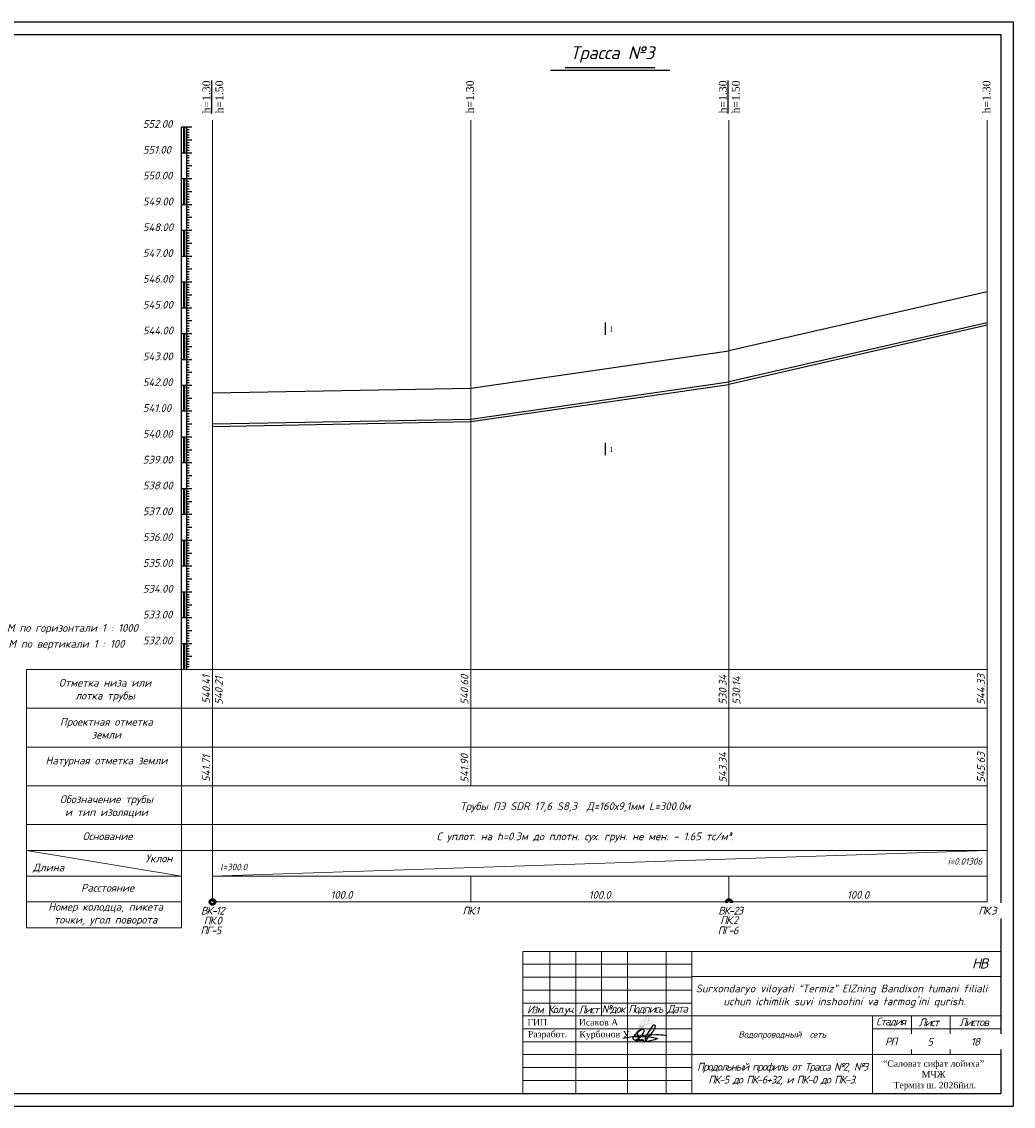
# Model space of a CAD drawing. Extents: x 0 to 361260, y 0 to 4201817.
# Tile 83 of 256: x 360392 to 360776, y 4198759 to 4199179. Entities that reach past the tile are written whole.
import ezdxf

# ---------------------------------------------------------------- set-up
doc = ezdxf.new("R2010")
doc.units = 0
doc.header["$LTSCALE"] = 0.5
doc.header["$MEASUREMENT"] = 0
for name, color, linetype in [('(0)', 7, 'Continuous'), ('(002) Рамка', 7, 'Continuous'), ('_PP_TAB', 7, 'Continuous'), ('Layer6', 28, 'Continuous'), ('SHTAMP', 7, 'Continuous'), ('TXT', 7, 'Continuous'), ('Водопровод 10', 7, 'Continuous'), ('Канализация 2', 7, 'Continuous'), ('Рамка', 7, 'Continuous')]:
    doc.layers.add(name, color=color, linetype=linetype)
doc.styles.add('Arial', font='arial.ttf')
doc.styles.add('Arial Gyr', font='arial.ttf')
doc.styles.add('IsoK', font='isocpeui.ttf')
doc.styles.add('NSI4', font='times.ttf', dxfattribs={"height": 300})
doc.styles.add('TIMES', font='times.ttf')
doc.styles.add('TimesNew', font='times.ttf', dxfattribs={"height": 2.5})

msp = doc.modelspace()

# ---------------------------------------------------------------- linework, layer by layer
at = {"layer": '(0)', "ltscale": 2}
for p, q in [((360766.112, 4199074.39), (360666.112, 4199051.49)), ((360566.112, 4199037.09), (360666.112, 4199051.49)), ((360466.112, 4199035.19), (360566.112, 4199037.09))]:
    msp.add_line(p, q, dxfattribs=at)
at = {"ltscale": 2}
for p, q in [((360149.526, 4199178.97), (360776.215, 4199178.97)), ((360776.215, 4199178.97), (360776.215, 4198758.97)), ((360169.526, 4199173.97), (360771.344, 4199173.97)), ((360771.344, 4199173.97), (360771.344, 4198763.97)), ((360169.526, 4198763.97), (360771.344, 4198763.97)), ((360149.526, 4198758.97), (360776.215, 4198758.97))]:
    msp.add_line(p, q, dxfattribs=at)
at = {"color": 7}
for p, q in [((360596.946, 4199160.224), (360643.22, 4199160.224)), ((360602.634, 4199161.224), (360637.393, 4199161.224))]:
    msp.add_line(p, q, dxfattribs=at)
at = {"color": 132, "lineweight": 20, "ltscale": 0.13, "true_color": 0x00c2c2}
for p, q in [((360466.112, 4198848.09), (360466.112, 4199140.819)), ((360566.112, 4198883.09), (360566.112, 4199140.819)), ((360666.112, 4198883.09), (360666.112, 4199140.819)), ((360766.112, 4198883.09), (360766.112, 4199140.819)), ((360394.112, 4198928.09), (360394.112, 4198828.09)), ((360394.112, 4198928.09), (360454.112, 4198928.09)), ((360466.112, 4198928.09), (360454.112, 4198928.09)), ((360454.112, 4198928.09), (360454.112, 4198828.09)), ((360766.112, 4198928.09), (360466.112, 4198928.09)), ((360394.112, 4198913.09), (360454.112, 4198913.09)), ((360466.112, 4198913.09), (360454.112, 4198913.09)), ((360766.112, 4198913.09), (360466.112, 4198913.09)), ((360394.112, 4198898.09), (360466.112, 4198898.09)), ((360466.112, 4198898.09), (360766.112, 4198898.09)), ((360394.112, 4198883.09), (360454.112, 4198883.09)), ((360466.112, 4198883.09), (360454.112, 4198883.09)), ((360766.112, 4198883.09), (360466.112, 4198883.09)), ((360766.112, 4198883.09), (360766.112, 4198848.09)), ((360394.112, 4198868.09), (360454.112, 4198868.09)), ((360466.112, 4198868.09), (360454.112, 4198868.09)), ((360766.112, 4198868.09), (360466.112, 4198868.09)), ((360394.112, 4198858.09), (360454.112, 4198858.09)), ((360394.112, 4198858.09), (360454.112, 4198848.09)), ((360466.112, 4198858.09), (360454.112, 4198858.09)), ((360766.112, 4198858.09), (360466.112, 4198858.09)), ((360466.112, 4198858.09), (360466.112, 4198838.09)), ((360466.112, 4198848.09), (360766.112, 4198858.09)), ((360394.112, 4198848.09), (360454.112, 4198848.09)), ((360766.112, 4198848.09), (360466.112, 4198848.09)), ((360466.112, 4198848.09), (360466.112, 4198838.09)), ((360566.112, 4198848.09), (360566.112, 4198838.09)), ((360666.112, 4198848.09), (360666.112, 4198838.09)), ((360766.112, 4198848.09), (360766.112, 4198838.09)), ((360394.112, 4198838.09), (360454.112, 4198838.09)), ((360766.112, 4198838.09), (360466.112, 4198838.09)), ((360394.112, 4198828.09), (360454.112, 4198828.09))]:
    msp.add_line(p, q, dxfattribs=at)
at = {"linetype": 'Continuous'}
msp.add_line((360456.112, 4199024.09), (360456.112, 4199024.99), dxfattribs=at)
at = {"color": 4, "lineweight": 20, "ltscale": 0.13}
msp.add_line((360394.112, 4198838.09), (360454.112, 4198838.09), dxfattribs=at)
at = {"color": 0, "lineweight": 20}
msp.add_line((360721.751, 4198788.97), (360771.345, 4198788.97), dxfattribs=at)
at = {"color": 0, "ltscale": 100}
for points in [[(360629.224, 4198786.033), (360629.067, 4198785.795), (360628.936, 4198785.483), (360628.909, 4198785.209), (360629.027, 4198784.977), (360629.246, 4198784.81), (360629.456, 4198784.741), (360629.699, 4198784.729), (360629.911, 4198784.738), (360630.24, 4198784.802), (360630.552, 4198784.933), (360630.918, 4198785.164), (360631.366, 4198785.488), (360631.668, 4198785.771), (360632.421, 4198786.561), (360632.609, 4198786.778), (360632.853, 4198787.127), (360633.048, 4198787.446), (360633.19, 4198787.787), (360633.241, 4198787.983), (360633.232, 4198788.201), (360633.22, 4198788.324), (360633.196, 4198788.397), (360633.149, 4198788.46), (360633.051, 4198788.563), (360632.964, 4198788.625), (360632.842, 4198788.698), (360632.729, 4198788.724), (360632.507, 4198788.724), (360632.351, 4198788.666), (360631.974, 4198788.452), (360631.476, 4198788.133), (360630.934, 4198787.739), (360630.481, 4198787.362), (360629.994, 4198786.931), (360629.675, 4198786.624), (360629.224, 4198786.033), (360631.86, 4198786.06), (360632.421, 4198786.032), (360633.103, 4198786.012), (360633.601, 4198785.998), (360634.263, 4198785.974), (360634.972, 4198785.933), (360635.551, 4198785.836), (360636.153, 4198785.705), (360636.849, 4198785.587), (360637.506, 4198785.419), (360637.817, 4198785.359), (360638.004, 4198785.308), (360638.292, 4198785.22), (360638.368, 4198785.182), (360638.404, 4198785.164), (360638.424, 4198785.133), (360638.409, 4198785.108), (360638.329, 4198785.06), (360637.364, 4198784.768), (360636.709, 4198784.592), (360636.071, 4198784.404), (360635.327, 4198784.201), (360635.043, 4198784.144), (360634.853, 4198784.106), (360634.429, 4198784.099), (360634.189, 4198784.123), (360634.059, 4198784.182), (360633.926, 4198784.282), (360633.862, 4198784.37), (360633.788, 4198784.535), (360633.769, 4198784.768), (360633.772, 4198784.912), (360633.843, 4198785.174), (360633.957, 4198785.573), (360634.234, 4198786.279), (360634.536, 4198786.903), (360634.914, 4198787.566), (360635.407, 4198788.359), (360635.853, 4198788.996), (360636.221, 4198789.546), (360636.435, 4198789.929), (360636.65, 4198790.314), (360636.744, 4198790.432), (360636.894, 4198790.498), (360637.038, 4198790.512), (360637.187, 4198790.492), (360637.367, 4198790.4), (360637.459, 4198790.28), (360637.505, 4198790.121), (360637.498, 4198789.909), (360637.459, 4198789.678), (360637.344, 4198789.302), (360637.174, 4198788.92), (360636.981, 4198788.586), (360636.788, 4198788.25), (360636.607, 4198787.982), (360636.385, 4198787.652), (360636.144, 4198787.35), (360635.594, 4198786.675), (360635.112, 4198786.104), (360634.972, 4198785.933), (360634.604, 4198785.528), (360634.246, 4198785.103), (360633.61, 4198784.384), (360633.209, 4198783.931), (360633.16, 4198783.952), (360633.156, 4198784.117), (360633.096, 4198784.211), (360633.001, 4198784.253), (360632.856, 4198784.298), (360632.76, 4198784.37), (360632.8, 4198784.47), (360632.868, 4198784.587), (360633.009, 4198784.738), (360632.519, 4198784.526), (360632.427, 4198784.6), (360632.395, 4198784.636), (360632.644, 4198784.838), (360632.64, 4198784.868), (360632.621, 4198784.874), (360632.298, 4198784.563), (360632.198, 4198784.514), (360632.108, 4198784.484), (360632.044, 4198784.475), (360631.968, 4198784.48), (360631.905, 4198784.501), (360631.87, 4198784.538), (360631.864, 4198784.564), (360632.237, 4198784.866), (360632.236, 4198784.903), (360632.203, 4198784.915), (360631.797, 4198784.524), (360631.712, 4198784.471), (360631.579, 4198784.427), (360631.398, 4198784.413), (360631.287, 4198784.44), (360631.216, 4198784.5), (360631.196, 4198784.603), (360631.262, 4198784.734), (360631.361, 4198784.905), (360631.424, 4198784.957), (360631.465, 4198784.965), (360631.485, 4198784.953), (360631.483, 4198784.935), (360630.864, 4198784.672), (360630.649, 4198784.594), (360630.434, 4198784.534), (360630.281, 4198784.474), (360630.199, 4198784.443), (360630.163, 4198784.41), (360630.143, 4198784.36), (360630.144, 4198784.269), (360630.17, 4198784.209), (360630.223, 4198784.161), (360630.287, 4198784.123), (360630.358, 4198784.08), (360630.43, 4198784.081), (360630.51, 4198784.102), (360630.568, 4198784.143), (360630.629, 4198784.188), (360630.677, 4198784.26), (360630.728, 4198784.335), (360630.775, 4198784.429), (360630.807, 4198784.514), (360630.837, 4198784.593), (360630.855, 4198784.641), (360630.855, 4198784.669), (360630.877, 4198784.758), (360630.906, 4198784.922), (360630.958, 4198785.174), (360631.015, 4198785.458), (360631.127, 4198785.829), (360631.208, 4198786.054)], [(360624.984, 4198785.396), (360630.34, 4198786.201), (360633.084, 4198786.519), (360634.872, 4198786.64), (360636.267, 4198786.708), (360637.788, 4198786.733), (360639.124, 4198786.734), (360639.71, 4198786.709), (360640.596, 4198786.639), (360642.054, 4198786.433)], [(360632.351, 4198788.666), (360632.046, 4198788.612), (360631.78, 4198788.511), (360631.464, 4198788.372), (360631.219, 4198788.244), (360630.94, 4198788.097), (360630.749, 4198787.951), (360630.613, 4198787.826), (360630.539, 4198787.695), (360630.493, 4198787.579), (360630.476, 4198787.498), (360630.469, 4198787.351), (360630.47, 4198787.253), (360630.508, 4198787.121), (360630.578, 4198786.99), (360630.648, 4198786.873), (360630.736, 4198786.755), (360630.849, 4198786.64), (360631.039, 4198786.499)]]:
    msp.add_lwpolyline(points, dxfattribs=at)
at = {"linetype": 'Continuous', "lineweight": 50}
msp.add_circle((360666.112, 4198838.09), 1, dxfattribs=at)
at = {"layer": '_PP_TAB', "color": 176, "lineweight": 25, "ltscale": 5000}
for p, q in [((360766.112, 4199062.39), (360666.112, 4199039.49)), ((360766.112, 4199061.39), (360666.112, 4199038.49)), ((360566.112, 4199025.09), (360666.112, 4199039.49)), ((360566.112, 4199024.09), (360666.112, 4199038.49)), ((360466.112, 4199023.19), (360566.112, 4199025.09)), ((360466.112, 4199022.19), (360566.112, 4199024.09))]:
    msp.add_line(p, q, dxfattribs=at)
at = {"layer": 'SHTAMP', "color": 0, "lineweight": 20}
for p, q in [((360586.344, 4198818.97), (360771.344, 4198818.97)), ((360586.344, 4198813.97), (360651.751, 4198813.97)), ((360586.344, 4198808.97), (360651.751, 4198808.97)), ((360651.751, 4198809.271), (360771.344, 4198809.271)), ((360651.751, 4198803.97), (360586.344, 4198803.97)), ((360721.751, 4198763.97), (360721.751, 4198793.97)), ((360736.751, 4198793.97), (360736.751, 4198778.97)), ((360751.751, 4198793.97), (360751.751, 4198778.97)), ((360586.344, 4198788.97), (360651.751, 4198788.97)), ((360651.751, 4198783.97), (360586.461, 4198783.97)), ((360586.572, 4198778.97), (360651.751, 4198778.97)), ((360651.751, 4198778.97), (360771.346, 4198778.97)), ((360586.344, 4198773.97), (360651.751, 4198773.97)), ((360586.344, 4198768.97), (360651.751, 4198768.97))]:
    msp.add_line(p, q, dxfattribs=at)
at = {"layer": 'TXT'}
for p, q in [((360454.112, 4198928.09), (360454.112, 4199138.09)), ((360456.112, 4199138.09), (360454.112, 4199138.09)), ((360454.912, 4199138.09), (360454.912, 4199128.09)), ((360455.112, 4199138.09), (360455.112, 4199128.09)), ((360455.312, 4199138.09), (360455.312, 4199128.09)), ((360456.112, 4198928.09), (360456.112, 4199138.09)), ((360458.112, 4199138.09), (360456.112, 4199138.09)), ((360457.112, 4199137.09), (360456.112, 4199137.09)), ((360457.112, 4199136.09), (360456.112, 4199136.09)), ((360457.112, 4199135.09), (360456.112, 4199135.09)), ((360457.112, 4199134.09), (360456.112, 4199134.09)), ((360458.112, 4199133.09), (360456.112, 4199133.09)), ((360457.112, 4199132.09), (360456.112, 4199132.09)), ((360457.112, 4199131.09), (360456.112, 4199131.09)), ((360456.112, 4199128.09), (360454.112, 4199128.09)), ((360457.112, 4199130.09), (360456.112, 4199130.09)), ((360457.112, 4199129.09), (360456.112, 4199129.09)), ((360458.112, 4199128.09), (360456.112, 4199128.09)), ((360457.112, 4199127.09), (360456.112, 4199127.09)), ((360457.112, 4199126.09), (360456.112, 4199126.09)), ((360457.112, 4199125.09), (360456.112, 4199125.09)), ((360457.112, 4199124.09), (360456.112, 4199124.09)), ((360458.112, 4199123.09), (360456.112, 4199123.09)), ((360456.112, 4199118.09), (360454.112, 4199118.09)), ((360456.112, 4199118.09), (360454.112, 4199118.09)), ((360454.912, 4199118.09), (360454.912, 4199108.09)), ((360455.112, 4199118.09), (360455.112, 4199108.09)), ((360455.312, 4199118.09), (360455.312, 4199108.09)), ((360457.112, 4199122.09), (360456.112, 4199122.09)), ((360457.112, 4199121.09), (360456.112, 4199121.09)), ((360457.112, 4199120.09), (360456.112, 4199120.09)), ((360457.112, 4199119.09), (360456.112, 4199119.09)), ((360458.112, 4199118.09), (360456.112, 4199118.09)), ((360458.112, 4199118.09), (360456.112, 4199118.09)), ((360457.112, 4199117.09), (360456.112, 4199117.09)), ((360457.112, 4199116.09), (360456.112, 4199116.09)), ((360457.112, 4199115.09), (360456.112, 4199115.09)), ((360457.112, 4199114.09), (360456.112, 4199114.09)), ((360458.112, 4199113.09), (360456.112, 4199113.09)), ((360457.112, 4199112.09), (360456.112, 4199112.09)), ((360457.112, 4199111.09), (360456.112, 4199111.09)), ((360457.112, 4199110.09), (360456.112, 4199110.09)), ((360456.112, 4199108.09), (360454.112, 4199108.09)), ((360457.112, 4199109.09), (360456.112, 4199109.09)), ((360458.112, 4199108.09), (360456.112, 4199108.09)), ((360457.112, 4199107.09), (360456.112, 4199107.09)), ((360457.112, 4199106.09), (360456.112, 4199106.09)), ((360457.112, 4199105.09), (360456.112, 4199105.09)), ((360457.112, 4199104.09), (360456.112, 4199104.09)), ((360458.112, 4199103.09), (360456.112, 4199103.09)), ((360457.112, 4199102.09), (360456.112, 4199102.09)), ((360456.112, 4199098.09), (360454.112, 4199098.09)), ((360454.912, 4199098.09), (360454.912, 4199088.09)), ((360455.112, 4199098.09), (360455.112, 4199088.09)), ((360455.312, 4199098.09), (360455.312, 4199088.09)), ((360457.112, 4199101.09), (360456.112, 4199101.09)), ((360457.112, 4199100.09), (360456.112, 4199100.09)), ((360457.112, 4199099.09), (360456.112, 4199099.09)), ((360458.112, 4199098.09), (360456.112, 4199098.09)), ((360457.112, 4199097.09), (360456.112, 4199097.09)), ((360457.112, 4199096.09), (360456.112, 4199096.09)), ((360457.112, 4199095.09), (360456.112, 4199095.09)), ((360457.112, 4199094.09), (360456.112, 4199094.09)), ((360458.112, 4199093.09), (360456.112, 4199093.09)), ((360457.112, 4199092.09), (360456.112, 4199092.09)), ((360457.112, 4199091.09), (360456.112, 4199091.09)), ((360457.112, 4199090.09), (360456.112, 4199090.09)), ((360457.112, 4199089.09), (360456.112, 4199089.09)), ((360456.112, 4199088.09), (360454.112, 4199088.09)), ((360458.112, 4199088.09), (360456.112, 4199088.09)), ((360457.112, 4199087.09), (360456.112, 4199087.09)), ((360457.112, 4199086.09), (360456.112, 4199086.09)), ((360457.112, 4199085.09), (360456.112, 4199085.09)), ((360457.112, 4199084.09), (360456.112, 4199084.09)), ((360458.112, 4199083.09), (360456.112, 4199083.09)), ((360457.112, 4199082.09), (360456.112, 4199082.09)), ((360457.112, 4199081.09), (360456.112, 4199081.09)), ((360456.112, 4199078.09), (360454.112, 4199078.09)), ((360454.912, 4199078.09), (360454.912, 4199068.09)), ((360455.112, 4199078.09), (360455.112, 4199068.09)), ((360455.312, 4199078.09), (360455.312, 4199068.09)), ((360457.112, 4199080.09), (360456.112, 4199080.09)), ((360457.112, 4199079.09), (360456.112, 4199079.09)), ((360458.112, 4199078.09), (360456.112, 4199078.09)), ((360457.112, 4199077.09), (360456.112, 4199077.09)), ((360457.112, 4199076.09), (360456.112, 4199076.09)), ((360457.112, 4199075.09), (360456.112, 4199075.09)), ((360457.112, 4199074.09), (360456.112, 4199074.09)), ((360458.112, 4199073.09), (360456.112, 4199073.09)), ((360457.112, 4199072.09), (360456.112, 4199072.09)), ((360456.112, 4199068.09), (360454.112, 4199068.09)), ((360457.112, 4199071.09), (360456.112, 4199071.09)), ((360457.112, 4199070.09), (360456.112, 4199070.09)), ((360457.112, 4199069.09), (360456.112, 4199069.09)), ((360458.112, 4199068.09), (360456.112, 4199068.09)), ((360457.112, 4199067.09), (360456.112, 4199067.09)), ((360457.112, 4199066.09), (360456.112, 4199066.09)), ((360457.112, 4199065.09), (360456.112, 4199065.09)), ((360457.112, 4199064.09), (360456.112, 4199064.09)), ((360458.112, 4199063.09), (360456.112, 4199063.09)), ((360457.112, 4199062.09), (360456.112, 4199062.09)), ((360457.112, 4199061.09), (360456.112, 4199061.09)), ((360457.112, 4199060.09), (360456.112, 4199060.09)), ((360456.112, 4199058.09), (360454.112, 4199058.09)), ((360454.912, 4199058.09), (360454.912, 4199048.09)), ((360455.112, 4199058.09), (360455.112, 4199048.09)), ((360455.312, 4199058.09), (360455.312, 4199048.09)), ((360457.112, 4199059.09), (360456.112, 4199059.09)), ((360458.112, 4199058.09), (360456.112, 4199058.09)), ((360457.112, 4199057.09), (360456.112, 4199057.09)), ((360457.112, 4199056.09), (360456.112, 4199056.09)), ((360457.112, 4199055.09), (360456.112, 4199055.09)), ((360457.112, 4199054.09), (360456.112, 4199054.09)), ((360458.112, 4199053.09), (360456.112, 4199053.09)), ((360457.112, 4199052.09), (360456.112, 4199052.09)), ((360457.112, 4199051.09), (360456.112, 4199051.09)), ((360456.112, 4199048.09), (360454.112, 4199048.09)), ((360457.112, 4199050.09), (360456.112, 4199050.09)), ((360457.112, 4199049.09), (360456.112, 4199049.09)), ((360458.112, 4199048.09), (360456.112, 4199048.09)), ((360457.112, 4199047.09), (360456.112, 4199047.09)), ((360457.112, 4199046.09), (360456.112, 4199046.09)), ((360457.112, 4199045.09), (360456.112, 4199045.09)), ((360457.112, 4199044.09), (360456.112, 4199044.09)), ((360458.112, 4199043.09), (360456.112, 4199043.09)), ((360457.112, 4199042.09), (360456.112, 4199042.09)), ((360457.112, 4199041.09), (360456.112, 4199041.09)), ((360457.112, 4199040.09), (360456.112, 4199040.09)), ((360457.112, 4199039.09), (360456.112, 4199039.09)), ((360456.112, 4199038.09), (360454.112, 4199038.09)), ((360454.912, 4199038.09), (360454.912, 4199028.09)), ((360455.112, 4199038.09), (360455.112, 4199028.09)), ((360455.312, 4199038.09), (360455.312, 4199028.09)), ((360458.112, 4199038.09), (360456.112, 4199038.09)), ((360457.112, 4199037.09), (360456.112, 4199037.09)), ((360457.112, 4199036.09), (360456.112, 4199036.09)), ((360457.112, 4199035.09), (360456.112, 4199035.09)), ((360457.112, 4199034.09), (360456.112, 4199034.09)), ((360458.112, 4199033.09), (360456.112, 4199033.09)), ((360457.112, 4199032.09), (360456.112, 4199032.09)), ((360457.112, 4199031.09), (360456.112, 4199031.09)), ((360457.112, 4199030.09), (360456.112, 4199030.09)), ((360456.112, 4199028.09), (360454.112, 4199028.09)), ((360457.112, 4199029.09), (360456.112, 4199029.09)), ((360458.112, 4199028.09), (360456.112, 4199028.09)), ((360457.112, 4199027.09), (360456.112, 4199027.09)), ((360457.112, 4199026.09), (360456.112, 4199026.09)), ((360457.112, 4199025.09), (360456.112, 4199025.09)), ((360457.112, 4199024.09), (360456.112, 4199024.09)), ((360458.112, 4199023.09), (360456.112, 4199023.09)), ((360457.112, 4199022.09), (360456.112, 4199022.09)), ((360456.112, 4199018.09), (360454.112, 4199018.09)), ((360454.912, 4199018.09), (360454.912, 4199008.09)), ((360455.112, 4199018.09), (360455.112, 4199008.09)), ((360455.312, 4199018.09), (360455.312, 4199008.09)), ((360457.112, 4199021.09), (360456.112, 4199021.09)), ((360457.112, 4199020.09), (360456.112, 4199020.09)), ((360457.112, 4199019.09), (360456.112, 4199019.09)), ((360458.112, 4199018.09), (360456.112, 4199018.09)), ((360457.112, 4199017.09), (360456.112, 4199017.09)), ((360457.112, 4199016.09), (360456.112, 4199016.09)), ((360457.112, 4199015.09), (360456.112, 4199015.09)), ((360457.112, 4199014.09), (360456.112, 4199014.09)), ((360458.112, 4199013.09), (360456.112, 4199013.09)), ((360457.112, 4199012.09), (360456.112, 4199012.09)), ((360457.112, 4199011.09), (360456.112, 4199011.09)), ((360457.112, 4199010.09), (360456.112, 4199010.09)), ((360457.112, 4199009.09), (360456.112, 4199009.09)), ((360456.112, 4199008.09), (360454.112, 4199008.09)), ((360458.112, 4199008.09), (360456.112, 4199008.09)), ((360457.112, 4199007.09), (360456.112, 4199007.09)), ((360457.112, 4199006.09), (360456.112, 4199006.09)), ((360457.112, 4199005.09), (360456.112, 4199005.09)), ((360457.112, 4199004.09), (360456.112, 4199004.09)), ((360458.112, 4199003.09), (360456.112, 4199003.09)), ((360457.112, 4199002.09), (360456.112, 4199002.09)), ((360457.112, 4199001.09), (360456.112, 4199001.09)), ((360456.112, 4198998.09), (360454.112, 4198998.09)), ((360454.912, 4198998.09), (360454.912, 4198988.09)), ((360455.112, 4198998.09), (360455.112, 4198988.09)), ((360455.312, 4198998.09), (360455.312, 4198988.09)), ((360457.112, 4199000.09), (360456.112, 4199000.09)), ((360457.112, 4198999.09), (360456.112, 4198999.09)), ((360458.112, 4198998.09), (360456.112, 4198998.09)), ((360457.112, 4198997.09), (360456.112, 4198997.09)), ((360457.112, 4198996.09), (360456.112, 4198996.09)), ((360457.112, 4198995.09), (360456.112, 4198995.09)), ((360457.112, 4198994.09), (360456.112, 4198994.09)), ((360458.112, 4198993.09), (360456.112, 4198993.09)), ((360457.112, 4198992.09), (360456.112, 4198992.09)), ((360456.112, 4198988.09), (360454.112, 4198988.09)), ((360457.112, 4198991.09), (360456.112, 4198991.09)), ((360457.112, 4198990.09), (360456.112, 4198990.09)), ((360457.112, 4198989.09), (360456.112, 4198989.09)), ((360458.112, 4198988.09), (360456.112, 4198988.09)), ((360457.112, 4198987.09), (360456.112, 4198987.09)), ((360457.112, 4198986.09), (360456.112, 4198986.09)), ((360457.112, 4198985.09), (360456.112, 4198985.09)), ((360457.112, 4198984.09), (360456.112, 4198984.09)), ((360458.112, 4198983.09), (360456.112, 4198983.09)), ((360457.112, 4198982.09), (360456.112, 4198982.09)), ((360457.112, 4198981.09), (360456.112, 4198981.09)), ((360457.112, 4198980.09), (360456.112, 4198980.09)), ((360456.112, 4198978.09), (360454.112, 4198978.09)), ((360456.112, 4198978.09), (360454.112, 4198978.09)), ((360454.912, 4198978.09), (360454.912, 4198968.09)), ((360455.112, 4198978.09), (360455.112, 4198968.09)), ((360455.312, 4198978.09), (360455.312, 4198968.09)), ((360457.112, 4198979.09), (360456.112, 4198979.09)), ((360458.112, 4198978.09), (360456.112, 4198978.09)), ((360458.112, 4198978.09), (360456.112, 4198978.09)), ((360457.112, 4198977.09), (360456.112, 4198977.09)), ((360457.112, 4198976.09), (360456.112, 4198976.09)), ((360457.112, 4198975.09), (360456.112, 4198975.09)), ((360457.112, 4198974.09), (360456.112, 4198974.09)), ((360458.112, 4198973.09), (360456.112, 4198973.09)), ((360457.112, 4198972.09), (360456.112, 4198972.09)), ((360457.112, 4198971.09), (360456.112, 4198971.09)), ((360456.112, 4198968.09), (360454.112, 4198968.09)), ((360457.112, 4198970.09), (360456.112, 4198970.09)), ((360457.112, 4198969.09), (360456.112, 4198969.09)), ((360458.112, 4198968.09), (360456.112, 4198968.09)), ((360458.112, 4198968.09), (360456.112, 4198968.09)), ((360457.112, 4198967.09), (360456.112, 4198967.09)), ((360457.112, 4198966.09), (360456.112, 4198966.09)), ((360457.112, 4198965.09), (360456.112, 4198965.09)), ((360457.112, 4198964.09), (360456.112, 4198964.09)), ((360458.112, 4198963.09), (360456.112, 4198963.09)), ((360457.112, 4198962.09), (360456.112, 4198962.09)), ((360457.112, 4198961.09), (360456.112, 4198961.09)), ((360457.112, 4198960.09), (360456.112, 4198960.09)), ((360457.112, 4198959.09), (360456.112, 4198959.09)), ((360456.112, 4198958.09), (360454.112, 4198958.09)), ((360454.912, 4198958.09), (360454.912, 4198948.09)), ((360455.112, 4198958.09), (360455.112, 4198948.09)), ((360455.312, 4198958.09), (360455.312, 4198948.09)), ((360458.112, 4198958.09), (360456.112, 4198958.09)), ((360458.112, 4198958.09), (360456.112, 4198958.09)), ((360457.112, 4198957.09), (360456.112, 4198957.09)), ((360457.112, 4198956.09), (360456.112, 4198956.09)), ((360457.112, 4198955.09), (360456.112, 4198955.09)), ((360457.112, 4198954.09), (360456.112, 4198954.09)), ((360458.112, 4198953.09), (360456.112, 4198953.09)), ((360457.112, 4198952.09), (360456.112, 4198952.09)), ((360457.112, 4198951.09), (360456.112, 4198951.09)), ((360457.112, 4198950.09), (360456.112, 4198950.09)), ((360456.112, 4198948.09), (360454.112, 4198948.09)), ((360457.112, 4198949.09), (360456.112, 4198949.09)), ((360458.112, 4198948.09), (360456.112, 4198948.09)), ((360458.112, 4198948.09), (360456.112, 4198948.09)), ((360457.112, 4198947.09), (360456.112, 4198947.09)), ((360457.112, 4198946.09), (360456.112, 4198946.09)), ((360457.112, 4198945.09), (360456.112, 4198945.09)), ((360457.112, 4198944.09), (360456.112, 4198944.09)), ((360458.112, 4198943.09), (360456.112, 4198943.09)), ((360457.112, 4198942.09), (360456.112, 4198942.09)), ((360456.112, 4198938.09), (360454.112, 4198938.09)), ((360454.912, 4198938.09), (360454.912, 4198928.09)), ((360455.112, 4198938.09), (360455.112, 4198928.09)), ((360455.312, 4198938.09), (360455.312, 4198928.09)), ((360457.112, 4198941.09), (360456.112, 4198941.09)), ((360457.112, 4198940.09), (360456.112, 4198940.09)), ((360457.112, 4198939.09), (360456.112, 4198939.09)), ((360458.112, 4198938.09), (360456.112, 4198938.09)), ((360457.112, 4198937.09), (360456.112, 4198937.09)), ((360457.112, 4198936.09), (360456.112, 4198936.09)), ((360457.112, 4198935.09), (360456.112, 4198935.09)), ((360457.112, 4198934.09), (360456.112, 4198934.09)), ((360458.112, 4198933.09), (360456.112, 4198933.09)), ((360457.112, 4198932.09), (360456.112, 4198932.09)), ((360457.112, 4198931.09), (360456.112, 4198931.09)), ((360457.112, 4198930.09), (360456.112, 4198930.09)), ((360457.112, 4198929.09), (360456.112, 4198929.09))]:
    msp.add_line(p, q, dxfattribs=at)
at = {"layer": 'Водопровод 10', "color": 0, "linetype": 'Continuous', "lineweight": -2}
for p, q in [((360618.184, 4199062.476, -909.055), (360618.184, 4199057.772, -909.055)), ((360618.184, 4199015.828, -909.055), (360618.184, 4199011.124, -909.055))]:
    msp.add_line(p, q, dxfattribs=at)

# ---------------------------------------------------------------- texts
at = {"color": 0, "linetype": 'Continuous', "lineweight": 30, "style": 'IsoK'}
for s, p in [('552.00', (360439.139, 4199137.864, -909.055)), ('551.00', (360439.139, 4199127.864, -909.055)), ('550.00', (360439.139, 4199117.864, -909.055)), ('549.00', (360439.139, 4199107.864, -909.055)), ('548.00', (360439.139, 4199097.864, -909.055)), ('547.00', (360439.139, 4199087.864, -909.055)), ('546.00', (360439.139, 4199077.864, -909.055)), ('545.00', (360439.139, 4199067.864, -909.055)), ('544.00', (360439.139, 4199057.864, -909.055)), ('543.00', (360439.139, 4199047.864, -909.055)), ('542.00', (360439.139, 4199037.864, -909.055)), ('541.00', (360439.139, 4199027.864, -909.055)), ('540.00', (360439.139, 4199017.864, -909.055)), ('539.00', (360439.139, 4199007.864, -909.055)), ('538.00', (360439.139, 4198997.864, -909.055)), ('537.00', (360439.139, 4198987.864, -909.055)), ('536.00', (360439.139, 4198977.864, -909.055)), ('535.00', (360439.139, 4198967.864, -909.055)), ('534.00', (360439.139, 4198957.864, -909.055)), ('533.00', (360439.139, 4198947.864, -909.055)), ('532.00', (360439.139, 4198937.864, -909.055))]:
    msp.add_text(s, height=3, dxfattribs=at).set_placement(p)
at = {"linetype": 'Continuous', "lineweight": 30, "style": 'IsoK'}
for s, p in [('540.41', (360465.176, 4198914.853, -899.224)), ('540.21', (360470.047, 4198914.469, -899.224)), ('540.60', (360565.176, 4198914.469, -899.224)), ('530.34', (360665.176, 4198914.469, -899.224)), ('530.14', (360670.482, 4198914.469, -899.224)), ('544.33', (360765.176, 4198914.469, -899.224)), ('541.71', (360465.203, 4198884.543, -902.841)), ('541.90', (360565.203, 4198884.275, -902.841)), ('543.34', (360665.203, 4198884.275, -902.841)), ('545.63', (360765.203, 4198884.275, -902.841))]:
    msp.add_text(s, height=3, rotation=90, dxfattribs=at).set_placement(p)
at = {"lineweight": 30, "ltscale": 0.13, "char_height": 3, "width": 16.68843, "attachment_point": 5, "rotation": 90}
for insert in [(360565.851, 4199149.83), (360765.851, 4199149.83)]:
    msp.add_mtext('{\\fTimes New Roman|b0|i0|c204|p18;h=1.30}', dxfattribs=dict(at, insert=insert))
at = {"lineweight": 30, "ltscale": 0.13, "char_height": 3}
for s, insert, width, attachment_point in [('{\\fISOCPEUR|b0|i1|c204|p34;М\\fISOCPEUR|b0|i1|c0|p34; \\fISOCPEUR|b0|i1|c204|p34;по\\fISOCPEUR|b0|i1|c0|p34; \\fISOCPEUR|b0|i1|c204|p34;горизонтали\\fISOCPEUR|b0|i1|c0|p34; 1 : 1000\\fTimes New Roman|b0|i0|c204|p18; }', (360411.851, 4198943.799), 65.93338, 5), ('{\\fISOCPEUR|b0|i1|c204|p34;М\\fISOCPEUR|b0|i1|c0|p34; \\fISOCPEUR|b0|i1|c204|p34;по\\fISOCPEUR|b0|i1|c0|p34; \\fISOCPEUR|b0|i1|c204|p34;вертикали\\fISOCPEUR|b0|i1|c0|p34; 1 : 100}', (360409.525, 4198937.669), 50.2234, 5), ('{\\fISOCPEUR|b0|i1|c204|p34;Отметка\\fISOCPEUR|b0|i1|c0|p34; \\fISOCPEUR|b0|i1|c204|p34;низа\\fISOCPEUR|b0|i1|c0|p34; \\fISOCPEUR|b0|i1|c204|p34;или\\fISOCPEUR|b0|i1|c0|p34; \\P\\fISOCPEUR|b0|i1|c204|p34;лотка\\fISOCPEUR|b0|i1|c0|p34; \\fISOCPEUR|b0|i1|c204|p34;трубы}', (360424.509, 4198920.081), 47.55856, 5), ('{\\fISOCPEUR|b0|i1|c204|p34;Проектная\\fISOCPEUR|b0|i1|c0|p34; \\fISOCPEUR|b0|i1|c204|p34;отметка\\fISOCPEUR|b0|i1|c0|p34; \\fISOCPEUR|b0|i1|c204|p34;земли}', (360425.031, 4198909.363), 45.79479, 2), ('{\\fISOCPEUR|b0|i1|c204|p34;Натурная\\fISOCPEUR|b0|i1|c0|p34; \\fISOCPEUR|b0|i1|c204|p34;отметка\\fISOCPEUR|b0|i1|c0|p34; \\fISOCPEUR|b0|i1|c204|p34;земли}', (360425.031, 4198894.363), 45.79479, 2), ('{\\fISOCPEUR|b0|i1|c204|p34;Обозначение\\fISOCPEUR|b0|i1|c0|p34; \\fISOCPEUR|b0|i1|c204|p34;трубы\\fISOCPEUR|b0|i1|c0|p34; \\P\\fISOCPEUR|b0|i1|c204|p34;и\\fISOCPEUR|b0|i1|c0|p34; \\fISOCPEUR|b0|i1|c204|p34;тип\\fISOCPEUR|b0|i1|c0|p34; \\fISOCPEUR|b0|i1|c204|p34;изоляции}', (360425.031, 4198879.363), 45.79479, 2), ('{\\fISOCPEUR|b0|i1|c204|p34;Основание}', (360425.477, 4198865.05), 45.79479, 2), ('{\\fISOCPEUR|b0|i1|c204|p34;Уклон}', (360445.342, 4198856.469), 11.41864, 2), ('{\\fISOCPEUR|b0|i1|c204|p34;Длина}', (360402.616, 4198852.981), 11.755, 2), ('{\\fISOCPEUR|b0|i1|c204|p34;Расстояние}', (360425.477, 4198845.05), 21.16194, 2), ('{\\fISOCPEUR|b0|i1|c204|p34;100.0}', (360516.057, 4198840.823), 6, 5), ('{\\fISOCPEUR|b0|i1|c204|p34;100.0}', (360616.057, 4198840.823), 6, 5), ('{\\fISOCPEUR|b0|i1|c204|p34;100.0}', (360716.057, 4198840.823), 6, 5), ('{\\fISOCPEUR|b0|i1|c204|p34;Номер\\fISOCPEUR|b0|i1|c0|p34; \\fISOCPEUR|b0|i1|c204|p34;колодца\\fISOCPEUR|b0|i1|c0|p34;, \\fISOCPEUR|b0|i1|c204|p34;пикета\\fISOCPEUR|b0|i1|c0|p34;\\P\\fISOCPEUR|b0|i1|c204|p34;точки\\fISOCPEUR|b0|i1|c0|p34;, \\fISOCPEUR|b0|i1|c204|p34;угол\\fISOCPEUR|b0|i1|c0|p34; \\fISOCPEUR|b0|i1|c204|p34;поворота}', (360424.733, 4198837.727), 48.43374, 2)]:
    msp.add_mtext(s, dxfattribs=dict(at, insert=insert, width=width, attachment_point=attachment_point))
at = {"ltscale": 0.5, "char_height": 2.53034, "attachment_point": 3, "rotation": 0.00438}
for s, insert, width in [('{\\fISOCPEUR|b0|i1|c204|p34;i=0.01306}', (360764.163, 4198855.093, -355.014), 11.68277), ('{\\fISOCPEUR|b0|i1|c204|p34;l=300.0}', (360479.497, 4198852.886), 11.91263)]:
    msp.add_mtext(s, dxfattribs=dict(at, insert=insert, width=width))
at = {"color": 0, "lineweight": 20, "char_height": 3, "width": 8.62545, "attachment_point": 5, "style": 'TIMES', "bg_fill": 2}
for s, insert in [('{\\fISOCPEUR|b0|i1|c204|p34;\\T0.85;ПК.0}', (360466.059, 4198830.916, -909.055)), ('{\\fISOCPEUR|b0|i1|c204|p34;\\T0.85;ПК.2}', (360666.059, 4198831.073, -909.055))]:
    msp.add_mtext(s, dxfattribs=dict(at, insert=insert))
at = {"color": 0, "lineweight": 20, "char_height": 3, "width": 7.35507, "attachment_point": 5, "style": 'TIMES', "bg_fill": 3, "box_fill_scale": 1, "bg_fill_color": 256, "bg_fill_transparency": 0}
for s, insert in [('{\\fISOCPEUR|b0|i1|c204|p34;\\T0.8;Изм.}', (360591.312, 4198796.472, -254.812)), ('{\\fISOCPEUR|b0|i1|c204|p34;\\T0.85;РП}', (360728.734, 4198784.019, -255.018))]:
    msp.add_mtext(s, dxfattribs=dict(at, insert=insert))
at = {"insert": (360686.751, 4198786.47), "char_height": 2.5, "width": 70, "attachment_point": 5}
msp.add_mtext('\\pt1.54;{\\fISOCPEUR|b0|i1|c204|p34;Водопроводный  сеть }', dxfattribs=at)
at = {"color": 0, "lineweight": 20, "insert": (360686.751, 4198771.439), "char_height": 3, "width": 70, "attachment_point": 5, "style": 'TIMES'}
msp.add_mtext('{\\fISOCPEUR|b0|i1|c204|p34;\\T0.85;Продольный профиль от Трасса №2, №3 \\PПК-5 до ПК-6+32, и ПК-0 до ПК-3.}', dxfattribs=at)
at = {"layer": 'Layer6', "color": 7, "lineweight": 5, "attachment_point": 5, "style": 'Arial Gyr'}
for s, insert, char_height, width in [('{\\fISOCPEUR|b0|i1|c204|p34;Трасса №3}', (360620.935, 4199166.284, 254.812), 5, 46.96315), ('{\\fISOCPEUR|b0|i1|c204|p34;Трубы \\C0;ПЭ\\C7; SDR 17,6 S8,3  Д=160х9,1мм L=300.0м}', (360606.579, 4198874.773, 254.812), 3, 117.57855), ('{\\fISOCPEUR|b0|i1|c204|p34;С уплот. на h=0.3м до плотн. сух. грун. не мен. - 1.65 тс/м³.}', (360610.399, 4198863.09), 3, 141.57745)]:
    msp.add_mtext(s, dxfattribs=dict(at, insert=insert, char_height=char_height, width=width))
at = {"layer": 'TXT', "char_height": 3, "width": 12.33714, "attachment_point": 5, "rotation": 90}
for insert in [(360466.277, 4199149.83), (360666.277, 4199149.83)]:
    msp.add_mtext('{\\fTimes New Roman|b0|i0|c204|p18;\\Lh=1.30\\l\\Ph=1.50}', dxfattribs=dict(at, insert=insert))
at = {"layer": 'Водопровод 10', "color": 0, "style": 'TimesNew'}
for p in [(360619.703, 4199058.981, -909.055), (360619.703, 4199012.333, -909.055)]:
    msp.add_text('1', height=2.016, dxfattribs=at).set_placement(p)
at = {"layer": 'Канализация 2', "color": 0, "lineweight": 0, "insert": (360588.224, 4198786.501), "char_height": 2.5, "width": 39.40719, "attachment_point": 4, "style": 'NSI4'}
msp.add_mtext('Разработ.     Курбонов У.', dxfattribs=at)
at = {"layer": 'Рамка', "color": 7, "linetype": 'Continuous', "lineweight": 9, "insert": (360745.342, 4198770.947), "char_height": 2.5, "width": 46.03876, "attachment_point": 5, "style": 'Arial'}
msp.add_mtext('{\\fTimes New Roman|b0|i0|c204|p18;\\C256;“Саловат сифат лойиха” MЧЖ\\P \\C7;Термиз ш. 2026йил.}', dxfattribs=at)

# ---------------------------------------------------------------- next in the draw order: linework, layer by layer
at = {"layer": 'SHTAMP', "color": 0, "lineweight": 20}
msp.add_line((360586.344, 4198763.97), (360586.344, 4198818.97), dxfattribs=at)

# ---------------------------------------------------------------- next in the draw order: texts
at = {"color": 0, "lineweight": 20, "attachment_point": 5, "style": 'TIMES', "bg_fill": 2}
for s, insert, char_height, width in [('{\\fISOCPEUR|b0|i1|c204|p34;\\T0.85;ВК-12}', (360466.059, 4198834.722, -909.055), 3, 8.62545), ('{\\fISOCPEUR|b0|i1|c204|p34;\\T0.85;ПК.1}', (360566.059, 4198834.722, -909.055), 3, 8.62545), ('{\\fISOCPEUR|b0|i1|c204|p34;\\T0.85;ВК-23}', (360666.645, 4198834.722, -909.055), 3, 8.62545), ('{\\fISOCPEUR|b0|i1|c204|p34;\\T0.85;ПК.3}', (360766.059, 4198834.722, -909.055), 3, 8.62545), ('{\\fISOCPEUR|b0|i1|c204|p34;\\T0.85;НB}', (360763.134, 4198814.328, -255.018), 4, 6.08545), ('{\\fISOCPEUR|b0|i1|c204|p34;\\T0.85;5}', (360743.846, 4198783.97, -180.298), 3, 15)]:
    msp.add_mtext(s, dxfattribs=dict(at, insert=insert, char_height=char_height, width=width))
at = {"color": 0, "lineweight": 20, "insert": (360601.083, 4198796.109, -254.812), "char_height": 3, "width": 9.29764, "attachment_point": 5, "style": 'TIMES', "bg_fill": 3, "box_fill_scale": 1, "bg_fill_color": 256, "bg_fill_transparency": 0}
msp.add_mtext('{\\fISOCPEUR|b0|i1|c204|p34;\\T0.75;Кол.уч.}', dxfattribs=at)

# ---------------------------------------------------------------- next in the draw order: linework, layer by layer
at = {"linetype": 'Continuous', "lineweight": 50}
msp.add_circle((360466.112, 4198838.09), 1, dxfattribs=at)
at = {"layer": 'SHTAMP', "color": 0, "lineweight": 20}
msp.add_line((360596.747, 4198818.97), (360596.747, 4198793.97), dxfattribs=at)

# ---------------------------------------------------------------- next in the draw order: texts
at = {"color": 0, "lineweight": 20, "char_height": 3, "attachment_point": 5, "style": 'TIMES', "bg_fill": 2}
for s, insert, width in [('{\\fISOCPEUR|b0|i1|c204|p34;\\T0.85;\\C1;ПГ-5}', (360465.305, 4198827.091, -909.055), 8.62545), ('{\\fISOCPEUR|b0|i1|c204|p34;\\T0.85;\\C1;ПГ-6}', (360665.599, 4198827.091, -909.055), 8.62545), ('{\\fISOCPEUR|b0|i1|c204|p34;\\T0.85;18}', (360761.346, 4198783.97, -180.298), 20)]:
    msp.add_mtext(s, dxfattribs=dict(at, insert=insert, width=width))
at = {"color": 0, "lineweight": 20, "insert": (360611.671, 4198796.435, -254.812), "char_height": 3, "width": 7.35507, "attachment_point": 5, "style": 'TIMES', "bg_fill": 3, "box_fill_scale": 1, "bg_fill_color": 256, "bg_fill_transparency": 0}
msp.add_mtext('{\\fISOCPEUR|b0|i1|c204|p34;\\T0.85;Лист}', dxfattribs=at)

# ---------------------------------------------------------------- next in the draw order: linework, layer by layer
at = {"layer": 'SHTAMP', "color": 0, "lineweight": 20}
msp.add_line((360606.747, 4198818.97), (360606.747, 4198764.223), dxfattribs=at)

# ---------------------------------------------------------------- next in the draw order: texts
at = {"color": 0, "lineweight": 20, "insert": (360621.193, 4198796.435, -254.812), "char_height": 3, "width": 7.35507, "attachment_point": 5, "style": 'TIMES', "bg_fill": 3, "box_fill_scale": 1, "bg_fill_color": 256, "bg_fill_transparency": 0}
msp.add_mtext('{\\fISOCPEUR|b0|i1|c204|p34;\\T0.85;№док}', dxfattribs=at)

# ---------------------------------------------------------------- next in the draw order: linework, layer by layer
at = {"layer": 'SHTAMP', "color": 0, "lineweight": 20}
msp.add_line((360616.747, 4198818.97), (360616.747, 4198793.97), dxfattribs=at)

# ---------------------------------------------------------------- next in the draw order: texts
at = {"color": 0, "lineweight": 20, "insert": (360633.751, 4198796.435, -254.812), "char_height": 3, "width": 7.35507, "attachment_point": 5, "style": 'TIMES', "bg_fill": 3, "box_fill_scale": 1, "bg_fill_color": 256, "bg_fill_transparency": 0}
msp.add_mtext('{\\fISOCPEUR|b0|i1|c204|p34;\\T0.85;Подпись}', dxfattribs=at)
at = {"layer": 'Канализация 2', "color": 0, "lineweight": 0, "insert": (360586.727, 4198791.501), "char_height": 2.5, "width": 38.53508, "attachment_point": 4, "style": 'NSI4'}
msp.add_mtext(' {\\H0.4x; }ГИП             Исаков А', dxfattribs=at)

# ---------------------------------------------------------------- next in the draw order: hatches: boundary and pattern name
h = msp.add_hatch(color=256)
h.dxf.hatch_style = 1
h.paths.add_polyline_path([(360631.1, 4198788.368, 0.1262508), (360631.199, 4198787.845, 0.4193589), (360631.503, 4198787.781, 0.0278241), (360632.002, 4198788.289, 0.3725668), (360632.284, 4198788.228, 0.0744506), (360632.732, 4198788.749, 0.1762649), (360632.876, 4198788.602, 0.2381483), (360633.169, 4198788.696, 0.070359), (360634.239, 4198790.171), (360634.525, 4198790.786), (360635.175, 4198790.973), (360635.562, 4198791.065, 0.1285859), (360635.94, 4198791.027, 0.1100403), (360636.365, 4198791.169, 0.0952032), (360636.487, 4198791.286), (360636.991, 4198791.406), (360639.055, 4198792.071), (360636.942, 4198791.595), (360636.559, 4198791.504, 0.1570642), (360636.408, 4198791.909, 0.1098425), (360636.122, 4198792.217, 0.0941377), (360635.607, 4198792.386, 0.0581307), (360635.208, 4198792.368), (360635.598, 4198793.313), (360636.097, 4198794.85), (360636.319, 4198795.609, 0.0929271), (360636.355, 4198796, 0.7179445), (360636.065, 4198796.063, 0.0455168), (360635.049, 4198793.867, 0.0568013), (360634.764, 4198792.921, 0.0889927), (360634.774, 4198792.233), (360633.893, 4198791.921), (360634.415, 4198793.383, 0.1256115), (360634.726, 4198794.614, 0.028403), (360634.702, 4198794.845, 0.5525631), (360634.391, 4198794.934, 0.053921), (360634.169, 4198794.621, 0.0604641), (360633.444, 4198793.066), (360632.952, 4198791.582), (360632.118, 4198791.184), (360632.254, 4198791.529, 0.00753), (360632.48, 4198791.883), (360633.347, 4198793.266, 0.0638362), (360633.824, 4198794.437, 0.0703583), (360633.91, 4198795.215, 0.6062263), (360633.607, 4198795.351, 0.0763548), (360632.901, 4198793.974, 0.0488872), (360632.106, 4198791.66, -0.0171647), (360631.56, 4198790.89), (360631.398, 4198790.791), (360631.111, 4198790.589, 0.4383307), (360631.114, 4198790.272, 0.0958676), (360631.359, 4198790.175, 0.011487), (360631.507, 4198790.162, 0.018535), (360631.173, 4198789.135, 0.0144567)])
h.paths.add_polyline_path([(360633.223, 4198790.384), (360633.275, 4198790.538), (360633.291, 4198790.542, -0.0069687)], flags=16)
h.paths.add_polyline_path([(360631.174, 4198790.513), (360631.452, 4198790.708), (360631.623, 4198790.813, -0.011429), (360631.227, 4198790.32, -0.5668289)], flags=16)
h.paths.add_polyline_path([(360631.648, 4198790.254), (360631.937, 4198790.989), (360633.03, 4198791.51), (360632.931, 4198791.213), (360632.585, 4198790.373), (360632.555, 4198790.366, -0.0729591)], flags=16)
h.paths.add_polyline_path([(360631.628, 4198790.816, 0.0166532), (360632.162, 4198791.566), (360631.934, 4198790.988), (360631.81, 4198790.928)], flags=16)
h.paths.add_polyline_path([(360631.388, 4198790.368, 0.0158357), (360631.581, 4198790.353), (360631.587, 4198790.369, -0.1010979)], flags=16)
h.paths.add_polyline_path([(360631.79, 4198790.351), (360632.013, 4198790.918), (360632.866, 4198791.325), (360632.84, 4198791.247), (360632.514, 4198790.455, -0.0601848)], flags=0)
h.paths.add_polyline_path([(360632.162, 4198788.479, 0.0437798), (360632.79, 4198789.407), (360632.652, 4198789, -0.08725), (360632.202, 4198788.417, -1.2616524), (360632.158, 4198788.436, -0.0002215)], flags=16)
h.paths.add_polyline_path([(360632.749, 4198790.512), (360633.023, 4198791.179), (360633.109, 4198791.437), (360633.528, 4198791.585), (360633.202, 4198790.622)], flags=16)
h.paths.add_polyline_path([(360632.171, 4198791.583), (360632.217, 4198791.699, -0.0477082), (360632.993, 4198793.938, -0.0722291), (360633.636, 4198795.222, -0.9106759), (360633.812, 4198795.202, -0.0807738), (360633.696, 4198794.344, -0.0574093), (360633.262, 4198793.317), (360632.396, 4198791.935, -0.0075523)], flags=16)
h.paths.add_polyline_path([(360633.347, 4198790.456), (360633.554, 4198790.507), (360634.277, 4198790.715), (360634.064, 4198790.258, -0.0696064), (360633.038, 4198788.842, -0.199512), (360632.937, 4198788.793, -0.2918813), (360632.905, 4198788.902)], flags=16)
h.paths.add_polyline_path([(360632.452, 4198792.206, -0.0367022), (360633.083, 4198793.903, -0.072489), (360633.715, 4198795.166, 0.3316102), (360633.712, 4198795.283, -0.0888936), (360633.604, 4198794.372, -0.0573204), (360633.179, 4198793.366)], flags=0)
h.paths.add_polyline_path([(360633.808, 4198791.684), (360634.869, 4198792.059), (360634.604, 4198791.419), (360634.386, 4198790.949), (360633.449, 4198790.68)], flags=16)
h.paths.add_polyline_path([(360633.187, 4198791.672), (360633.629, 4198793.005, -0.0606541), (360634.337, 4198794.522, -0.0487256), (360634.512, 4198794.776, 0.2034911), (360634.535, 4198794.849, 0.3085655), (360634.527, 4198794.739, -0.1326643), (360634.271, 4198793.529), (360634.071, 4198793.002), (360634.162, 4198793.256), (360633.608, 4198791.821)], flags=16)
h.paths.add_polyline_path([(360634.635, 4198791.021), (360634.783, 4198791.34), (360634.944, 4198791.728, 0.0931386), (360635.327, 4198791.21), (360635.125, 4198791.162)], flags=16)
h.paths.add_polyline_path([(360635.587, 4198792.191, -0.0910522), (360636.019, 4198792.05, -0.1112488), (360636.247, 4198791.799, -0.1827008), (360636.364, 4198791.457), (360635.563, 4198791.266, -0.0378138), (360635.389, 4198791.424, 0.0684101), (360635.499, 4198791.319, -0.0969355), (360635.132, 4198791.788, -0.0483338), (360635.003, 4198792.117, -0.0973165)], flags=16)
h.paths.add_polyline_path([(360634.978, 4198792.997, -0.0503741), (360635.231, 4198793.796, -0.0428752), (360636.162, 4198795.839, -0.051462), (360636.131, 4198795.664), (360635.91, 4198794.908), (360635.414, 4198793.38), (360634.963, 4198792.286, -0.1024167)], flags=16)

# ---------------------------------------------------------------- next in the draw order: linework, layer by layer
at = {"layer": 'SHTAMP', "color": 0, "lineweight": 20}
msp.add_line((360626.751, 4198763.97), (360626.751, 4198818.97), dxfattribs=at)

# ---------------------------------------------------------------- next in the draw order: texts
at = {"color": 0, "lineweight": 20, "insert": (360646.064, 4198796.435, -254.812), "char_height": 3, "width": 7.35507, "attachment_point": 5, "style": 'TIMES', "bg_fill": 3, "box_fill_scale": 1, "bg_fill_color": 256, "bg_fill_transparency": 0}
msp.add_mtext('{\\fISOCPEUR|b0|i1|c204|p34;\\T0.85;Дата}', dxfattribs=at)

# ---------------------------------------------------------------- next in the draw order: linework, layer by layer
at = {"layer": 'SHTAMP', "color": 0, "lineweight": 20}
for p, q in [((360641.751, 4198818.97), (360641.751, 4198763.97)), ((360651.751, 4198818.97), (360651.751, 4198764.223)), ((360586.344, 4198798.97), (360651.751, 4198798.97)), ((360586.344, 4198793.97), (360771.345, 4198793.97))]:
    msp.add_line(p, q, dxfattribs=at)

# ---------------------------------------------------------------- next in the draw order: texts
at = {"color": 0, "lineweight": 20, "char_height": 3, "width": 7.35507, "attachment_point": 5, "style": 'TIMES', "bg_fill": 3, "box_fill_scale": 1, "bg_fill_color": 256, "bg_fill_transparency": 0}
for s, insert in [('{\\fISOCPEUR|b0|i1|c204|p34;\\T0.85;Стадия}', (360728.734, 4198791.571, -255.018)), ('{\\fISOCPEUR|b0|i1|c204|p34;\\T0.85;Лист}', (360743.413, 4198791.476, -255.018)), ('{\\fISOCPEUR|b0|i1|c204|p34;\\T0.85;Листов}', (360760.896, 4198791.539, -255.018))]:
    msp.add_mtext(s, dxfattribs=dict(at, insert=insert))

# ---------------------------------------------------------------- next in the draw order: texts
at = {"layer": '(002) Рамка', "insert": (360652.287, 4198806.099, -533.015), "char_height": 3, "width": 117.50921, "attachment_point": 1}
msp.add_mtext('\\pi0.9671;{\\fISOCPEUR|b0|i1|c204|p34;Surxondaryo viloyati “Termiz” EIZning Bandixon tumani filiali \\P\\pi11.64551;uchun ichimlik suvi inshootini va tarmog’ini qurish.}', dxfattribs=at)

doc.saveas('drawing.dxf')
